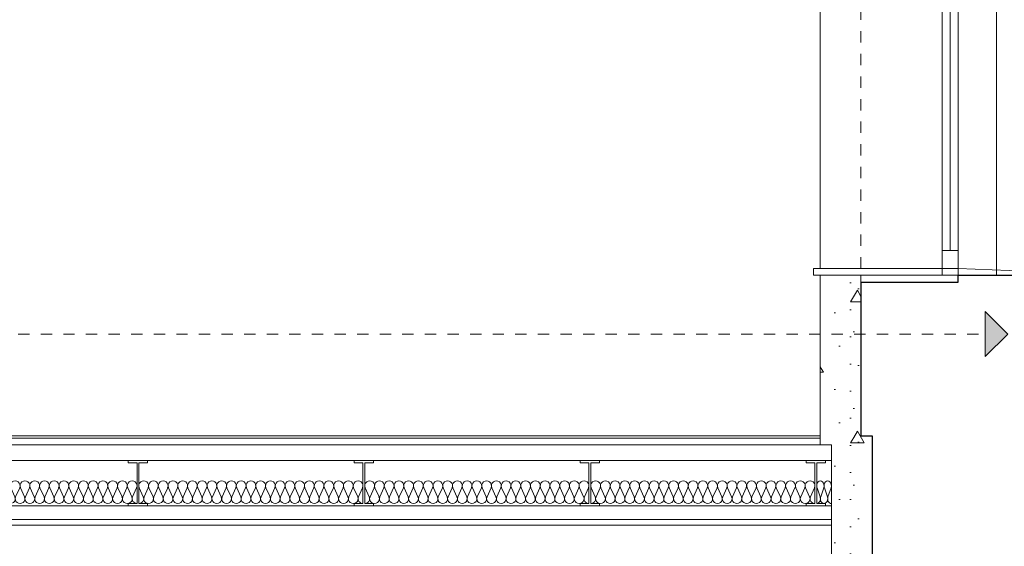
# Model space of a CAD drawing. Extents: x -396299 to -11759, y -15022 to 18278.
# Tile 97 of 205: x -182777 to -178419, y -146 to 2184. Entities that reach past the tile are written whole.
import ezdxf

# ---------------------------------------------------------------- set-up
doc = ezdxf.new("R2010")
doc.units = 0
doc.header["$MEASUREMENT"] = 0
doc.linetypes.add('Hidden Line', pattern=[100, 50, -50])
for name, color, linetype in [('Arch ocieplenie', 7, 'Continuous'), ('Arch opisy', 7, 'Continuous'), ('INWENT STROPY', 7, 'Continuous')]:
    doc.layers.add(name, color=color, linetype=linetype)
for name, color, linetype, lineweight in [('Arch ocieplenie_Nr_Pióra__21', 7, 'Continuous', 13), ('INWENT STROPY_Nr_Pióra__21', 7, 'Continuous', 13), ('INWENT. OKNA_Nr_Pióra__21', 7, 'Continuous', 13), ('INWENT.ŚCIANY_Nr_Pióra__1', 7, 'Continuous', 25), ('INWENT.ŚCIANY_Nr_Pióra__21', 7, 'Continuous', 13)]:
    doc.layers.add(name, color=color, linetype=linetype, lineweight=lineweight)
for name, color, linetype, lineweight, true_color in [('Arch opisy_Nr_Pióra__3', 7, 'Continuous', 20, 0xff6600), ('INWENT STROPY_Nr_Pióra__2', 7, 'Continuous', 13, 0x7f7f7f), ('INWENT STROPY_Nr_Pióra__25', 7, 'Continuous', 15, 0x40a5ff), ('Inwentaryzacja Konst._Nr_Pióra__25', 7, 'Continuous', 15, 0x40a5ff)]:
    doc.layers.add(name, color=color, linetype=linetype, lineweight=lineweight, true_color=true_color)
pattern_1 = [(0, (0, 0), (0, 623.5383), [60, -300]), (0, (180, 311.8), (0, 623.5383), [60, -300]), (60, (0, 0), (-540, 311.7692), [60, -300]), (60, (360, 0), (-540, 311.7692), [60, -300]), (120, (60, 0), (540, 311.7692), [60, -300]), (120, (420, 0), (540, 311.7692), [60, -300]), (0, (0, 60), (0, 120.000005), [0, -120, 0, -180.00001]), (45, (60, 60), (-84.85282, 84.85282), [0, -90, 0, -150.000006])]

# ---------------------------------------------------------------- blocks, each defined once
blk = doc.blocks.new('Ściana_50', base_point=(-179183.6, 343.2))
at = {"layer": 'Arch ocieplenie_Nr_Pióra__21', "linetype": 'Continuous'}
h = blk.add_hatch(dxfattribs=at)
h.set_pattern_fill('Structural_Concrete', color=256, style=0, pattern_type=2)
h.set_pattern_definition(pattern_1)
h.paths.add_polyline_path([(-179183.6, 303.2), (-179183.6, -401.8), (-179003.6, -371.8), (-179003.6, 303.2)], flags=0)
for p, q in [((-179183.6, 303.2), (-179183.6, -401.8)), ((-179003.6, -371.8), (-179003.6, 303.2))]:
    blk.add_line(p, q, dxfattribs=at)
blk = doc.blocks.new('Ściana_58', base_point=(-179003.6, 343.2))
at = {"layer": 'Arch ocieplenie_Nr_Pióra__21', "linetype": 'Continuous'}
h = blk.add_hatch(dxfattribs=at)
h.set_pattern_fill('Structural_Concrete', color=256, style=0, pattern_type=2)
h.set_pattern_definition(pattern_1)
h.paths.add_polyline_path([(-179003.6, 343.2), (-179053.6, 343.2), (-179233.6, 303.2), (-179003.6, 303.2)], flags=0)
for p, q in [((-179003.6, 343.2), (-179053.6, 343.2)), ((-179003.6, 303.2), (-179003.6, 343.2)), ((-179233.6, 303.2), (-179183.6, 303.2))]:
    blk.add_line(p, q, dxfattribs=at)
blk = doc.blocks.new('Ściana_59', base_point=(-179233.6, 343.2))
at = {"layer": 'Arch ocieplenie_Nr_Pióra__21', "linetype": 'Continuous'}
h = blk.add_hatch(dxfattribs=at)
h.set_pattern_fill('Structural_Concrete', color=256, style=0, pattern_type=2)
h.set_pattern_definition(pattern_1)
h.paths.add_polyline_path([(-179053.6, 343.2), (-179053.6, 1053.2), (-179233.6, 1053.2), (-179233.6, 303.2)], flags=0)
for p, q in [((-179053.6, 1053.2), (-179233.6, 1053.2)), ((-179233.6, 1053.2), (-179233.6, 303.2)), ((-179053.6, 343.2), (-179053.6, 1053.2))]:
    blk.add_line(p, q, dxfattribs=at)
blk = doc.blocks.new('Ściana_62', base_point=(-178623.6, 1023.2))
at = {"layer": 'Arch ocieplenie_Nr_Pióra__21', "linetype": 'Continuous'}
h = blk.add_hatch(dxfattribs=at)
h.set_pattern_fill('Structural_Concrete', color=256, style=0, pattern_type=2)
h.set_pattern_definition(pattern_1)
h.paths.add_polyline_path([(-178623.6, 1053.2), (-179053.6, 1053.2), (-179053.6, 1023.2), (-178623.6, 1023.2)], flags=0)
for p, q in [((-178623.6, 1053.2), (-179053.6, 1053.2)), ((-179053.6, 1053.2), (-179053.6, 1023.2)), ((-178623.6, 1023.2), (-178623.6, 1053.2)), ((-179053.6, 1023.2), (-178623.6, 1023.2))]:
    blk.add_line(p, q, dxfattribs=at)
blk = doc.blocks.new('Izolacja cieplna 14_11', base_point=(-180249.6, 43.2))
at = {"layer": 'INWENT STROPY_Nr_Pióra__2', "linetype": 'Continuous'}
for p, q in [((-180247.8, 113.4), (-180229.8, 73)), ((-180226.2, 73), (-180208.3, 113.4)), ((-180204.7, 113.4), (-180186.7, 73)), ((-180183.1, 73), (-180165.1, 113.4)), ((-180161.5, 113.4), (-180143.6, 73)), ((-180140, 73), (-180122, 113.4)), ((-180118.4, 113.4), (-180100.4, 73)), ((-180096.8, 73), (-180078.9, 113.4)), ((-180075.3, 113.4), (-180057.3, 73)), ((-180053.7, 73), (-180035.8, 113.4)), ((-180032.1, 113.4), (-180014.2, 73)), ((-180010.6, 73), (-179992.6, 113.4)), ((-179989, 113.4), (-179971.1, 73)), ((-179967.4, 73), (-179949.5, 113.4)), ((-179945.9, 113.4), (-179927.9, 73)), ((-179924.3, 73), (-179906.4, 113.4)), ((-179902.7, 113.4), (-179884.8, 73)), ((-179881.2, 73), (-179863.2, 113.4)), ((-179859.6, 113.4), (-179841.7, 73)), ((-179838, 73), (-179820.1, 113.4)), ((-179816.5, 113.4), (-179798.5, 73)), ((-179794.9, 73), (-179777, 113.4)), ((-179773.3, 113.4), (-179755.4, 73)), ((-179751.8, 73), (-179733.8, 113.4)), ((-179730.2, 113.4), (-179712.3, 73)), ((-179708.7, 73), (-179690.7, 113.4)), ((-179687.1, 113.4), (-179669.1, 73)), ((-179665.5, 73), (-179647.6, 113.4)), ((-179644, 113.4), (-179626, 73)), ((-179622.4, 73), (-179604.4, 113.4)), ((-179600.8, 113.4), (-179582.9, 73)), ((-179579.3, 73), (-179561.3, 113.4)), ((-179557.7, 113.4), (-179539.8, 73)), ((-179536.1, 73), (-179518.2, 113.4)), ((-179514.6, 113.4), (-179496.6, 73)), ((-179493, 73), (-179475.1, 113.4)), ((-179471.4, 113.4), (-179453.5, 73)), ((-179449.9, 73), (-179431.9, 113.4)), ((-179428.3, 113.4), (-179410.4, 73)), ((-179406.7, 73), (-179388.8, 113.4)), ((-179385.2, 113.4), (-179367.2, 73)), ((-179363.6, 73), (-179345.7, 113.4)), ((-179342, 113.4), (-179324.1, 73)), ((-179320.5, 73), (-179302.5, 113.4)), ((-179298.9, 113.4), (-179281, 73)), ((-179277.3, 73), (-179259.4, 113.4))]:
    blk.add_line(p, q, dxfattribs=at)
for centre, start_param, end_param in [((-180228, 121.9), 5.870392, 9.837571), ((-180184.9, 121.9), 5.870392, 9.837571), ((-180141.8, 121.9), 5.870392, 9.837571), ((-180098.6, 121.9), 5.870392, 9.837571), ((-180055.5, 121.9), 5.870392, 9.837571), ((-180012.4, 121.9), 5.870392, 9.837571), ((-179969.2, 121.9), 5.870392, 9.837571), ((-179926.1, 121.9), 5.870392, 9.837571), ((-179883, 121.9), 5.870392, 9.837571), ((-179839.9, 121.9), 5.870392, 9.837571), ((-179796.7, 121.9), 5.870392, 9.837571), ((-179753.6, 121.9), 5.870392, 9.837571), ((-179710.5, 121.9), 5.870392, 9.837571), ((-179667.3, 121.9), 5.870392, 9.837571), ((-179624.2, 121.9), 5.870392, 9.837571), ((-179581.1, 121.9), 5.870392, 9.837571), ((-179537.9, 121.9), 5.870392, 9.837571), ((-179494.8, 121.9), 5.870392, 9.837571), ((-179451.7, 121.9), 5.870392, 9.837571), ((-179408.6, 121.9), 5.870392, 9.837571), ((-179365.4, 121.9), 5.870392, 9.837571), ((-179322.3, 121.9), 5.870392, 9.837571), ((-179279.2, 121.9), 5.870392, 9.837571), ((-180249.6, 64.4), 4.712389, 6.695979), ((-180206.5, 64.4), 2.7288, 6.695979), ((-180163.3, 64.4), 2.7288, 6.695979), ((-180120.2, 64.4), 2.7288, 6.695979), ((-180077.1, 64.4), 2.7288, 6.695979), ((-180033.9, 64.4), 2.7288, 6.695979), ((-179990.8, 64.4), 2.7288, 6.695979), ((-179947.7, 64.4), 2.7288, 6.695979), ((-179904.6, 64.4), 2.7288, 6.695979), ((-179861.4, 64.4), 2.7288, 6.695979), ((-179818.3, 64.4), 2.7288, 6.695979), ((-179775.2, 64.4), 2.7288, 6.695979), ((-179732, 64.4), 2.7288, 6.695979), ((-179688.9, 64.4), 2.7288, 6.695979), ((-179645.8, 64.4), 2.7288, 6.695979), ((-179602.6, 64.4), 2.7288, 6.695979), ((-179559.5, 64.4), 2.7288, 6.695979), ((-179516.4, 64.4), 2.7288, 6.695979), ((-179473.2, 64.4), 2.7288, 6.695979), ((-179430.1, 64.4), 2.7288, 6.695979), ((-179387, 64.4), 2.7288, 6.695979), ((-179343.9, 64.4), 2.7288, 6.695979), ((-179300.7, 64.4), 2.7288, 6.695979), ((-179257.6, 64.4), 2.7288, 4.712389)]:
    blk.add_ellipse(centre, major_axis=(21.6, 0), ratio=0.986209, start_param=start_param, end_param=end_param, dxfattribs=at)
blk = doc.blocks.new('Izolacja cieplna 14_20', base_point=(-183249.6, 43.2))
at = {"layer": 'INWENT STROPY_Nr_Pióra__2', "linetype": 'Continuous'}
for p, q in [((-183247.8, 113.4), (-183229.8, 73)), ((-183226.2, 73), (-183208.3, 113.4)), ((-183204.7, 113.4), (-183186.7, 73)), ((-183183.1, 73), (-183165.1, 113.4)), ((-183161.5, 113.4), (-183143.6, 73)), ((-183140, 73), (-183122, 113.4)), ((-183118.4, 113.4), (-183100.4, 73)), ((-183096.8, 73), (-183078.9, 113.4)), ((-183075.3, 113.4), (-183057.3, 73)), ((-183053.7, 73), (-183035.8, 113.4)), ((-183032.1, 113.4), (-183014.2, 73)), ((-183010.6, 73), (-182992.6, 113.4)), ((-182989, 113.4), (-182971.1, 73)), ((-182967.4, 73), (-182949.5, 113.4)), ((-182945.9, 113.4), (-182927.9, 73)), ((-182924.3, 73), (-182906.4, 113.4)), ((-182902.7, 113.4), (-182884.8, 73)), ((-182881.2, 73), (-182863.2, 113.4)), ((-182859.6, 113.4), (-182841.7, 73)), ((-182838, 73), (-182820.1, 113.4)), ((-182816.5, 113.4), (-182798.5, 73)), ((-182794.9, 73), (-182777, 113.4)), ((-182773.3, 113.4), (-182755.4, 73)), ((-182751.8, 73), (-182733.8, 113.4)), ((-182730.2, 113.4), (-182712.3, 73)), ((-182708.7, 73), (-182690.7, 113.4)), ((-182687.1, 113.4), (-182669.1, 73)), ((-182665.5, 73), (-182647.6, 113.4)), ((-182644, 113.4), (-182626, 73)), ((-182622.4, 73), (-182604.4, 113.4)), ((-182600.8, 113.4), (-182582.9, 73)), ((-182579.3, 73), (-182561.3, 113.4)), ((-182557.7, 113.4), (-182539.8, 73)), ((-182536.1, 73), (-182518.2, 113.4)), ((-182514.6, 113.4), (-182496.6, 73)), ((-182493, 73), (-182475.1, 113.4)), ((-182471.4, 113.4), (-182453.5, 73)), ((-182449.9, 73), (-182431.9, 113.4)), ((-182428.3, 113.4), (-182410.4, 73)), ((-182406.7, 73), (-182388.8, 113.4)), ((-182385.2, 113.4), (-182367.2, 73)), ((-182363.6, 73), (-182345.7, 113.4)), ((-182342, 113.4), (-182324.1, 73)), ((-182320.5, 73), (-182302.5, 113.4)), ((-182298.9, 113.4), (-182281, 73)), ((-182277.3, 73), (-182259.4, 113.4))]:
    blk.add_line(p, q, dxfattribs=at)
for centre, start_param, end_param in [((-183228, 121.9), 5.870392, 9.837571), ((-183184.9, 121.9), 5.870392, 9.837571), ((-183141.8, 121.9), 5.870392, 9.837571), ((-183098.6, 121.9), 5.870392, 9.837571), ((-183055.5, 121.9), 5.870392, 9.837571), ((-183012.4, 121.9), 5.870392, 9.837571), ((-182969.2, 121.9), 5.870392, 9.837571), ((-182926.1, 121.9), 5.870392, 9.837571), ((-182883, 121.9), 5.870392, 9.837571), ((-182839.9, 121.9), 5.870392, 9.837571), ((-182796.7, 121.9), 5.870392, 9.837571), ((-182753.6, 121.9), 5.870392, 9.837571), ((-182710.5, 121.9), 5.870392, 9.837571), ((-182667.3, 121.9), 5.870392, 9.837571), ((-182624.2, 121.9), 5.870392, 9.837571), ((-182581.1, 121.9), 5.870392, 9.837571), ((-182537.9, 121.9), 5.870392, 9.837571), ((-182494.8, 121.9), 5.870392, 9.837571), ((-182451.7, 121.9), 5.870392, 9.837571), ((-182408.6, 121.9), 5.870392, 9.837571), ((-182365.4, 121.9), 5.870392, 9.837571), ((-182322.3, 121.9), 5.870392, 9.837571), ((-182279.2, 121.9), 5.870392, 9.837571), ((-183249.6, 64.4), 4.712389, 6.695979), ((-183206.5, 64.4), 2.7288, 6.695979), ((-183163.3, 64.4), 2.7288, 6.695979), ((-183120.2, 64.4), 2.7288, 6.695979), ((-183077.1, 64.4), 2.7288, 6.695979), ((-183033.9, 64.4), 2.7288, 6.695979), ((-182990.8, 64.4), 2.7288, 6.695979), ((-182947.7, 64.4), 2.7288, 6.695979), ((-182904.6, 64.4), 2.7288, 6.695979), ((-182861.4, 64.4), 2.7288, 6.695979), ((-182818.3, 64.4), 2.7288, 6.695979), ((-182775.2, 64.4), 2.7288, 6.695979), ((-182732, 64.4), 2.7288, 6.695979), ((-182688.9, 64.4), 2.7288, 6.695979), ((-182645.8, 64.4), 2.7288, 6.695979), ((-182602.6, 64.4), 2.7288, 6.695979), ((-182559.5, 64.4), 2.7288, 6.695979), ((-182516.4, 64.4), 2.7288, 6.695979), ((-182473.2, 64.4), 2.7288, 6.695979), ((-182430.1, 64.4), 2.7288, 6.695979), ((-182387, 64.4), 2.7288, 6.695979), ((-182343.9, 64.4), 2.7288, 6.695979), ((-182300.7, 64.4), 2.7288, 6.695979), ((-182257.6, 64.4), 2.7288, 4.712389)]:
    blk.add_ellipse(centre, major_axis=(21.6, 0), ratio=0.986209, start_param=start_param, end_param=end_param, dxfattribs=at)
blk = doc.blocks.new('Izolacja cieplna 14_37', base_point=(-179249.6, 43.2))
at = {"layer": 'INWENT STROPY_Nr_Pióra__2', "linetype": 'Continuous'}
for p, q in [((-179248.2, 113.4), (-179234.7, 73)), ((-179232, 73), (-179218.5, 113.4)), ((-179215.8, 113.4), (-179202.3, 73)), ((-179199.6, 73), (-179186.1, 113.4))]:
    blk.add_line(p, q, dxfattribs=at)
for centre, start_param, end_param in [((-179233.4, 121.9), 4.299595, 8.266775), ((-179201, 121.9), 4.299595, 8.266775), ((-179249.6, 64.4), 3.141593, 5.125182), ((-179217.2, 64.4), 1.158004, 5.125183), ((-179184.8, 64.4), 1.158004, 3.141593)]:
    blk.add_ellipse(centre, major_axis=(0, 21.3), ratio=0.761977, start_param=start_param, end_param=end_param, dxfattribs=at)
blk = doc.blocks.new('Izolacja cieplna 14_52', base_point=(-181249.6, 43.2))
at = {"layer": 'INWENT STROPY_Nr_Pióra__2', "linetype": 'Continuous'}
for p, q in [((-181247.8, 113.4), (-181229.8, 73)), ((-181226.2, 73), (-181208.3, 113.4)), ((-181204.7, 113.4), (-181186.7, 73)), ((-181183.1, 73), (-181165.1, 113.4)), ((-181161.5, 113.4), (-181143.6, 73)), ((-181140, 73), (-181122, 113.4)), ((-181118.4, 113.4), (-181100.4, 73)), ((-181096.8, 73), (-181078.9, 113.4)), ((-181075.3, 113.4), (-181057.3, 73)), ((-181053.7, 73), (-181035.8, 113.4)), ((-181032.1, 113.4), (-181014.2, 73)), ((-181010.6, 73), (-180992.6, 113.4)), ((-180989, 113.4), (-180971.1, 73)), ((-180967.4, 73), (-180949.5, 113.4)), ((-180945.9, 113.4), (-180927.9, 73)), ((-180924.3, 73), (-180906.4, 113.4)), ((-180902.7, 113.4), (-180884.8, 73)), ((-180881.2, 73), (-180863.2, 113.4)), ((-180859.6, 113.4), (-180841.7, 73)), ((-180838, 73), (-180820.1, 113.4)), ((-180816.5, 113.4), (-180798.5, 73)), ((-180794.9, 73), (-180777, 113.4)), ((-180773.3, 113.4), (-180755.4, 73)), ((-180751.8, 73), (-180733.8, 113.4)), ((-180730.2, 113.4), (-180712.3, 73)), ((-180708.7, 73), (-180690.7, 113.4)), ((-180687.1, 113.4), (-180669.1, 73)), ((-180665.5, 73), (-180647.6, 113.4)), ((-180644, 113.4), (-180626, 73)), ((-180622.4, 73), (-180604.4, 113.4)), ((-180600.8, 113.4), (-180582.9, 73)), ((-180579.3, 73), (-180561.3, 113.4)), ((-180557.7, 113.4), (-180539.8, 73)), ((-180536.1, 73), (-180518.2, 113.4)), ((-180514.6, 113.4), (-180496.6, 73)), ((-180493, 73), (-180475.1, 113.4)), ((-180471.4, 113.4), (-180453.5, 73)), ((-180449.9, 73), (-180431.9, 113.4)), ((-180428.3, 113.4), (-180410.4, 73)), ((-180406.7, 73), (-180388.8, 113.4)), ((-180385.2, 113.4), (-180367.2, 73)), ((-180363.6, 73), (-180345.7, 113.4)), ((-180342, 113.4), (-180324.1, 73)), ((-180320.5, 73), (-180302.5, 113.4)), ((-180298.9, 113.4), (-180281, 73)), ((-180277.3, 73), (-180259.4, 113.4))]:
    blk.add_line(p, q, dxfattribs=at)
for centre, start_param, end_param in [((-181228, 121.9), 5.870392, 9.837571), ((-181184.9, 121.9), 5.870392, 9.837571), ((-181141.8, 121.9), 5.870392, 9.837571), ((-181098.6, 121.9), 5.870392, 9.837571), ((-181055.5, 121.9), 5.870392, 9.837571), ((-181012.4, 121.9), 5.870392, 9.837571), ((-180969.2, 121.9), 5.870392, 9.837571), ((-180926.1, 121.9), 5.870392, 9.837571), ((-180883, 121.9), 5.870392, 9.837571), ((-180839.9, 121.9), 5.870392, 9.837571), ((-180796.7, 121.9), 5.870392, 9.837571), ((-180753.6, 121.9), 5.870392, 9.837571), ((-180710.5, 121.9), 5.870392, 9.837571), ((-180667.3, 121.9), 5.870392, 9.837571), ((-180624.2, 121.9), 5.870392, 9.837571), ((-180581.1, 121.9), 5.870392, 9.837571), ((-180537.9, 121.9), 5.870392, 9.837571), ((-180494.8, 121.9), 5.870392, 9.837571), ((-180451.7, 121.9), 5.870392, 9.837571), ((-180408.6, 121.9), 5.870392, 9.837571), ((-180365.4, 121.9), 5.870392, 9.837571), ((-180322.3, 121.9), 5.870392, 9.837571), ((-180279.2, 121.9), 5.870392, 9.837571), ((-181249.6, 64.4), 4.712389, 6.695979), ((-181206.5, 64.4), 2.7288, 6.695979), ((-181163.3, 64.4), 2.7288, 6.695979), ((-181120.2, 64.4), 2.7288, 6.695979), ((-181077.1, 64.4), 2.7288, 6.695979), ((-181033.9, 64.4), 2.7288, 6.695979), ((-180990.8, 64.4), 2.7288, 6.695979), ((-180947.7, 64.4), 2.7288, 6.695979), ((-180904.6, 64.4), 2.7288, 6.695979), ((-180861.4, 64.4), 2.7288, 6.695979), ((-180818.3, 64.4), 2.7288, 6.695979), ((-180775.2, 64.4), 2.7288, 6.695979), ((-180732, 64.4), 2.7288, 6.695979), ((-180688.9, 64.4), 2.7288, 6.695979), ((-180645.8, 64.4), 2.7288, 6.695979), ((-180602.6, 64.4), 2.7288, 6.695979), ((-180559.5, 64.4), 2.7288, 6.695979), ((-180516.4, 64.4), 2.7288, 6.695979), ((-180473.2, 64.4), 2.7288, 6.695979), ((-180430.1, 64.4), 2.7288, 6.695979), ((-180387, 64.4), 2.7288, 6.695979), ((-180343.9, 64.4), 2.7288, 6.695979), ((-180300.7, 64.4), 2.7288, 6.695979), ((-180257.6, 64.4), 2.7288, 4.712389)]:
    blk.add_ellipse(centre, major_axis=(21.6, 0), ratio=0.986209, start_param=start_param, end_param=end_param, dxfattribs=at)
blk = doc.blocks.new('Izolacja cieplna 14_54', base_point=(-182249.6, 43.2))
at = {"layer": 'INWENT STROPY_Nr_Pióra__2', "linetype": 'Continuous'}
for p, q in [((-182247.8, 113.4), (-182229.8, 73)), ((-182226.2, 73), (-182208.3, 113.4)), ((-182204.7, 113.4), (-182186.7, 73)), ((-182183.1, 73), (-182165.1, 113.4)), ((-182161.5, 113.4), (-182143.6, 73)), ((-182140, 73), (-182122, 113.4)), ((-182118.4, 113.4), (-182100.4, 73)), ((-182096.8, 73), (-182078.9, 113.4)), ((-182075.3, 113.4), (-182057.3, 73)), ((-182053.7, 73), (-182035.8, 113.4)), ((-182032.1, 113.4), (-182014.2, 73)), ((-182010.6, 73), (-181992.6, 113.4)), ((-181989, 113.4), (-181971.1, 73)), ((-181967.4, 73), (-181949.5, 113.4)), ((-181945.9, 113.4), (-181927.9, 73)), ((-181924.3, 73), (-181906.4, 113.4)), ((-181902.7, 113.4), (-181884.8, 73)), ((-181881.2, 73), (-181863.2, 113.4)), ((-181859.6, 113.4), (-181841.7, 73)), ((-181838, 73), (-181820.1, 113.4)), ((-181816.5, 113.4), (-181798.5, 73)), ((-181794.9, 73), (-181777, 113.4)), ((-181773.3, 113.4), (-181755.4, 73)), ((-181751.8, 73), (-181733.8, 113.4)), ((-181730.2, 113.4), (-181712.3, 73)), ((-181708.7, 73), (-181690.7, 113.4)), ((-181687.1, 113.4), (-181669.1, 73)), ((-181665.5, 73), (-181647.6, 113.4)), ((-181644, 113.4), (-181626, 73)), ((-181622.4, 73), (-181604.4, 113.4)), ((-181600.8, 113.4), (-181582.9, 73)), ((-181579.3, 73), (-181561.3, 113.4)), ((-181557.7, 113.4), (-181539.8, 73)), ((-181536.1, 73), (-181518.2, 113.4)), ((-181514.6, 113.4), (-181496.6, 73)), ((-181493, 73), (-181475.1, 113.4)), ((-181471.4, 113.4), (-181453.5, 73)), ((-181449.9, 73), (-181431.9, 113.4)), ((-181428.3, 113.4), (-181410.4, 73)), ((-181406.7, 73), (-181388.8, 113.4)), ((-181385.2, 113.4), (-181367.2, 73)), ((-181363.6, 73), (-181345.7, 113.4)), ((-181342, 113.4), (-181324.1, 73)), ((-181320.5, 73), (-181302.5, 113.4)), ((-181298.9, 113.4), (-181281, 73)), ((-181277.3, 73), (-181259.4, 113.4))]:
    blk.add_line(p, q, dxfattribs=at)
for centre, start_param, end_param in [((-182228, 121.9), 5.870392, 9.837571), ((-182184.9, 121.9), 5.870392, 9.837571), ((-182141.8, 121.9), 5.870392, 9.837571), ((-182098.6, 121.9), 5.870392, 9.837571), ((-182055.5, 121.9), 5.870392, 9.837571), ((-182012.4, 121.9), 5.870392, 9.837571), ((-181969.2, 121.9), 5.870392, 9.837571), ((-181926.1, 121.9), 5.870392, 9.837571), ((-181883, 121.9), 5.870392, 9.837571), ((-181839.9, 121.9), 5.870392, 9.837571), ((-181796.7, 121.9), 5.870392, 9.837571), ((-181753.6, 121.9), 5.870392, 9.837571), ((-181710.5, 121.9), 5.870392, 9.837571), ((-181667.3, 121.9), 5.870392, 9.837571), ((-181624.2, 121.9), 5.870392, 9.837571), ((-181581.1, 121.9), 5.870392, 9.837571), ((-181537.9, 121.9), 5.870392, 9.837571), ((-181494.8, 121.9), 5.870392, 9.837571), ((-181451.7, 121.9), 5.870392, 9.837571), ((-181408.6, 121.9), 5.870392, 9.837571), ((-181365.4, 121.9), 5.870392, 9.837571), ((-181322.3, 121.9), 5.870392, 9.837571), ((-181279.2, 121.9), 5.870392, 9.837571), ((-182249.6, 64.4), 4.712389, 6.695979), ((-182206.5, 64.4), 2.7288, 6.695979), ((-182163.3, 64.4), 2.7288, 6.695979), ((-182120.2, 64.4), 2.7288, 6.695979), ((-182077.1, 64.4), 2.7288, 6.695979), ((-182033.9, 64.4), 2.7288, 6.695979), ((-181990.8, 64.4), 2.7288, 6.695979), ((-181947.7, 64.4), 2.7288, 6.695979), ((-181904.6, 64.4), 2.7288, 6.695979), ((-181861.4, 64.4), 2.7288, 6.695979), ((-181818.3, 64.4), 2.7288, 6.695979), ((-181775.2, 64.4), 2.7288, 6.695979), ((-181732, 64.4), 2.7288, 6.695979), ((-181688.9, 64.4), 2.7288, 6.695979), ((-181645.8, 64.4), 2.7288, 6.695979), ((-181602.6, 64.4), 2.7288, 6.695979), ((-181559.5, 64.4), 2.7288, 6.695979), ((-181516.4, 64.4), 2.7288, 6.695979), ((-181473.2, 64.4), 2.7288, 6.695979), ((-181430.1, 64.4), 2.7288, 6.695979), ((-181387, 64.4), 2.7288, 6.695979), ((-181343.9, 64.4), 2.7288, 6.695979), ((-181300.7, 64.4), 2.7288, 6.695979), ((-181257.6, 64.4), 2.7288, 4.712389)]:
    blk.add_ellipse(centre, major_axis=(21.6, 0), ratio=0.986209, start_param=start_param, end_param=end_param, dxfattribs=at)
blk = doc.blocks.new('Linia_164', base_point=(-193383.6, 793.2))
at = {"layer": 'Arch opisy_Nr_Pióra__3', "linetype": 'Continuous'}
blk.add_hatch(color=256, dxfattribs=at).paths.add_polyline_path([(-178403.6, 793.2), (-178503.6, 693.2), (-178503.6, 893.2)], flags=0)
for p, q in [((-178403.6, 793.2), (-178503.6, 893.2)), ((-178503.6, 693.2), (-178503.6, 893.2)), ((-178403.6, 793.2), (-178503.6, 693.2))]:
    blk.add_line(p, q, dxfattribs=at)
at = {"layer": 'Arch opisy_Nr_Pióra__3', "linetype": 'Hidden Line'}
blk.add_line((-193383.6, 793.2), (-178503.6, 793.2), dxfattribs=at)

msp = doc.modelspace()

# ---------------------------------------------------------------- linework, layer by layer
at = {"layer": 'Arch ocieplenie_Nr_Pióra__21', "linetype": 'Continuous'}
msp.add_line((-179233.6, 3953.2), (-179233.6, 1083.2), dxfattribs=at)
at = {"layer": 'INWENT STROPY_Nr_Pióra__21', "linetype": 'Continuous'}
for p, q in [((-179233.6, 343.2), (-186503.6, 343.2)), ((-179233.6, 333.2), (-186503.6, 333.2)), ((-179233.6, 303.2), (-186503.6, 303.2)), ((-179183.6, -26.8), (-186513.6, -26.8)), ((-179183.6, -51.8), (-186513.6, -51.8))]:
    msp.add_line(p, q, dxfattribs=at)
at = {"layer": 'INWENT STROPY_Nr_Pióra__25', "linetype": 'Continuous'}
for p, q in [((-182211.1, 233.2), (-182296.1, 233.2)), ((-182296.1, 223.2), (-182296.1, 233.2)), ((-182257.6, 223.2), (-182296.1, 223.2)), ((-182257.6, 43.2), (-182257.6, 223.2)), ((-182211.1, 223.2), (-182249.6, 223.2)), ((-182249.6, 43.2), (-182249.6, 223.2)), ((-182211.1, 223.2), (-182211.1, 233.2)), ((-181211.1, 233.2), (-181296.1, 233.2)), ((-181296.1, 223.2), (-181296.1, 233.2)), ((-181257.6, 223.2), (-181296.1, 223.2)), ((-181257.6, 43.2), (-181257.6, 223.2)), ((-181211.1, 223.2), (-181249.6, 223.2)), ((-181249.6, 43.2), (-181249.6, 223.2)), ((-181211.1, 223.2), (-181211.1, 233.2)), ((-180296.1, 223.2), (-180296.1, 233.2)), ((-180211.1, 233.2), (-180296.1, 233.2)), ((-180257.6, 223.2), (-180296.1, 223.2)), ((-180257.6, 43.2), (-180257.6, 223.2)), ((-180211.1, 223.2), (-180249.6, 223.2)), ((-180249.6, 43.2), (-180249.6, 223.2)), ((-180211.1, 223.2), (-180211.1, 233.2)), ((-179211.1, 233.2), (-179296.1, 233.2)), ((-179296.1, 223.2), (-179296.1, 233.2)), ((-179257.6, 223.2), (-179296.1, 223.2)), ((-179257.6, 43.2), (-179257.6, 223.2)), ((-179249.6, 43.2), (-179249.6, 223.2)), ((-179211.1, 223.2), (-179249.6, 223.2)), ((-179211.1, 223.2), (-179211.1, 233.2)), ((-182296.1, 33.2), (-182296.1, 43.2)), ((-182257.6, 43.2), (-182296.1, 43.2)), ((-182211.1, 33.2), (-182296.1, 33.2)), ((-182211.1, 43.2), (-182249.6, 43.2)), ((-182211.1, 43.2), (-182211.1, 33.2)), ((-181296.1, 33.2), (-181296.1, 43.2)), ((-181257.6, 43.2), (-181296.1, 43.2)), ((-181211.1, 33.2), (-181296.1, 33.2)), ((-181211.1, 43.2), (-181249.6, 43.2)), ((-181211.1, 43.2), (-181211.1, 33.2)), ((-180296.1, 33.2), (-180296.1, 43.2)), ((-180257.6, 43.2), (-180296.1, 43.2)), ((-180211.1, 33.2), (-180296.1, 33.2)), ((-180211.1, 43.2), (-180249.6, 43.2)), ((-180211.1, 43.2), (-180211.1, 33.2)), ((-179296.1, 33.2), (-179296.1, 43.2)), ((-179257.6, 43.2), (-179296.1, 43.2)), ((-179211.1, 33.2), (-179296.1, 33.2)), ((-179211.1, 43.2), (-179249.6, 43.2)), ((-179211.1, 43.2), (-179211.1, 33.2))]:
    msp.add_line(p, q, dxfattribs=at)
at = {"layer": 'INWENT. OKNA_Nr_Pióra__21', "linetype": 'Continuous'}
for p, q in [((-178693.6, 1053.2), (-178693.6, 3983.2)), ((-178623.6, 3983.2), (-178623.6, 1053.2)), ((-178658.6, 3803.2), (-178658.6, 1163.2)), ((-178693.6, 1163.2), (-178623.6, 1163.2)), ((-178623.6, 1083.2), (-179263.6, 1083.2)), ((-179263.6, 1083.2), (-179263.6, 1053.2)), ((-179263.6, 1053.2), (-179233.6, 1053.2)), ((-178623.6, 1083.2), (-178243.6, 1068.2)), ((-178623.6, 1083.2), (-178623.6, 1053.2))]:
    msp.add_line(p, q, dxfattribs=at)
at = {"layer": 'INWENT.ŚCIANY_Nr_Pióra__1', "linetype": 'Continuous'}
for p, q in [((-178623.6, 1053.2), (-178273.6, 1053.2)), ((-178623.6, 1023.2), (-178623.6, 1053.2)), ((-179053.6, 1023.2), (-179053.6, 343.2)), ((-179053.6, 1023.2), (-178623.6, 1023.2)), ((-179053.6, 343.2), (-179003.6, 343.2)), ((-179003.6, 343.2), (-179003.6, -371.8))]:
    msp.add_line(p, q, dxfattribs=at)
at = {"layer": 'INWENT.ŚCIANY_Nr_Pióra__21', "linetype": 'Hidden Line'}
msp.add_line((-179053.6, 1083.2), (-179053.6, 3983.2), dxfattribs=at)
at = {"layer": 'INWENT.ŚCIANY_Nr_Pióra__21', "linetype": 'Continuous'}
msp.add_line((-178453.6, 1053.2), (-178453.6, 3833.2), dxfattribs=at)
at = {"layer": 'Inwentaryzacja Konst._Nr_Pióra__25', "linetype": 'Continuous'}
for p, q in [((-179183.6, 233.2), (-186503.6, 233.2)), ((-179183.6, 33.2), (-186513.6, 33.2))]:
    msp.add_line(p, q, dxfattribs=at)

# ---------------------------------------------------------------- block references
at = {"layer": 'Arch ocieplenie'}
for name, p in [('Ściana_59', (-179233.6, 343.2)), ('Ściana_62', (-178623.6, 1023.2)), ('Ściana_58', (-179003.6, 343.2)), ('Ściana_50', (-179183.6, 343.2))]:
    msp.add_blockref(name, p, dxfattribs=at)
at = {"layer": 'Arch opisy', "color": 30, "linetype": 'Hidden Line', "lineweight": 20, "true_color": 0xff6600}
msp.add_blockref('Linia_164', (-193383.6, 793.2), dxfattribs=at)
at = {"layer": 'INWENT STROPY', "color": 104, "linetype": 'Continuous', "lineweight": 20, "true_color": 0x029e21}
for name, p in [('Izolacja cieplna 14_20', (-183249.6, 43.2)), ('Izolacja cieplna 14_54', (-182249.6, 43.2)), ('Izolacja cieplna 14_52', (-181249.6, 43.2)), ('Izolacja cieplna 14_11', (-180249.6, 43.2)), ('Izolacja cieplna 14_37', (-179249.6, 43.2))]:
    msp.add_blockref(name, p, dxfattribs=at)

doc.saveas('drawing.dxf')
